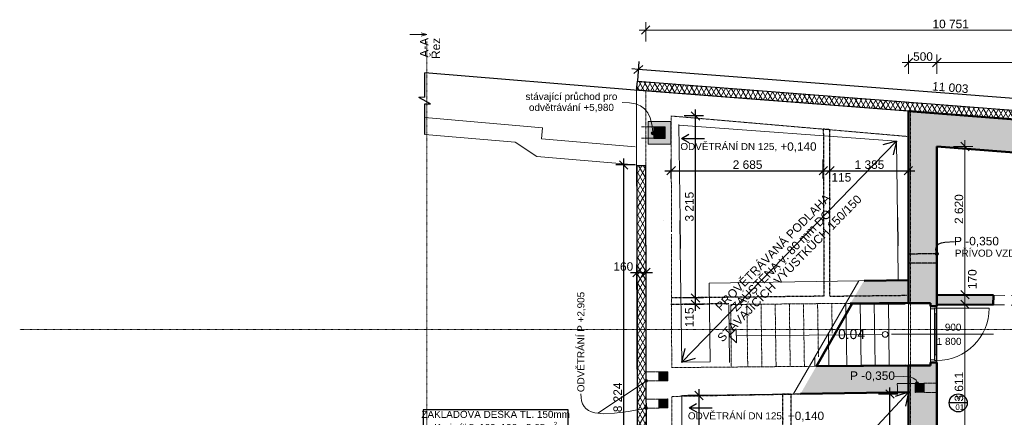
# Model space of a CAD drawing. Header units: millimetres. Extents: x -22038 to 4058, y -967 to 20030.
# Tile 5 of 7: x -22038 to -4658, y 13004 to 20030. Entities that reach past the tile are written whole.
import ezdxf

# ---------------------------------------------------------------- set-up
doc = ezdxf.new("R2010")
doc.units = ezdxf.units.MM
doc.header["$MEASUREMENT"] = 0
for name, pattern in [('Wipeout_Contour', [1000, 0, -1000]), ('Čerchovaná', [450, 200, -117.5, 15, -117.5]), ('Čerchovaná S', [3.5, 1.5, -0.85, 0.3, -0.85]), ('Čárkovaná M', [4.5, 2.5, -2]), ('Čárkovaná S', [2.5, 1.5, -1])]:
    doc.linetypes.add(name, pattern=pattern)
for name, color, linetype in [('3._POHLED ZÁPADNÍ_1_2D prvky - obecné', 7, 'Continuous'), ('3._POHLED ZÁPADNÍ_1_Anotace - S', 7, 'Continuous'), ('3._POHLED ZÁPADNÍ_1_Anotace - SP', 7, 'Continuous'), ('3._POHLED ZÁPADNÍ_1_Konstrukce - nosné', 7, 'Continuous'), ('3._POHLED ZÁPADNÍ_1_Kresby a obrázky', 7, 'Continuous'), ('3._POHLED ZÁPADNÍ_1_Kóty - SP', 7, 'Continuous'), ('3._POHLED ZÁPADNÍ_1_Nové_2D prvky - obecné', 7, 'Continuous'), ('3._POHLED ZÁPADNÍ_1_Nové_Anotace - S', 7, 'Continuous'), ('3._POHLED ZÁPADNÍ_1_Nové_Anotace - SP', 7, 'Continuous'), ('3._POHLED ZÁPADNÍ_1_Nové_Kresby a obrázky', 7, 'Continuous'), ('3._POHLED ZÁPADNÍ_1_Nové_Kóty - SP', 7, 'Continuous'), ('3._POHLED ZÁPADNÍ_1_Nové_Popis', 7, 'Continuous'), ('3._POHLED ZÁPADNÍ_1_Nové_Situace - terén', 7, 'Continuous'), ('3._POHLED ZÁPADNÍ_1_Nové_Výplně – Řezové', 7, 'Continuous'), ('3._POHLED ZÁPADNÍ_1_Otvory – Dveře', 7, 'Continuous'), ('3._POHLED ZÁPADNÍ_1_Otvory – Značky dveří', 7, 'Continuous'), ('3._POHLED ZÁPADNÍ_1_Situace - terén', 7, 'Continuous'), ('3._POHLED ZÁPADNÍ_1_Výplně - Povrchové', 7, 'Continuous'), ('3._POHLED ZÁPADNÍ_1_Výplně – Řezové', 7, 'Continuous'), ('3._POHLED ZÁPADNÍ_1_Značky - řezy', 7, 'Continuous'), ('3._POHLED ZÁPADNÍ_1_Zóny', 7, 'Continuous')]:
    doc.layers.add(name, color=color, linetype=linetype)
doc.styles.add('GENEROVANÝ_STYL_1', font='txt')
doc.styles.add('GENEROVANÝ_STYL_2', font='txt')
pattern_1 = [(60, (4e-12, 0), (-64.9519, 37.5), []), (120, (4e-12, 0), (64.9519, 37.5), [])]

msp = doc.modelspace()

# ---------------------------------------------------------------- hatches: boundary and pattern name
at = {"layer": '3._POHLED ZÁPADNÍ_1_Anotace - SP', "linetype": 'Continuous', "lineweight": 13}
msp.add_hatch(color=154, dxfattribs=at).paths.add_polyline_path([(-6225, 13608), (-6223, 13598), (-6217, 13590), (-6209, 13585), (-6200, 13583), (-6190, 13585), (-6182, 13590), (-6177, 13598), (-6175, 13608), (-6177, 13618), (-6182, 13626), (-6190, 13631), (-6200, 13633), (-6209, 13631), (-6217, 13626), (-6223, 13618)])
at = {"layer": '3._POHLED ZÁPADNÍ_1_Nové_Anotace - SP', "linetype": 'Continuous', "lineweight": 25}
msp.add_hatch(color=1, dxfattribs=at).paths.add_polyline_path([(-5873, 15892), (-5871, 15882), (-5866, 15874), (-5858, 15869), (-5848, 15867), (-5839, 15869), (-5831, 15874), (-5825, 15882), (-5823, 15892), (-5825, 15901), (-5831, 15909), (-5839, 15915), (-5848, 15917), (-5858, 15915), (-5866, 15909), (-5871, 15901)])
at = {"layer": '3._POHLED ZÁPADNÍ_1_Výplně – Řezové', "linetype": 'Continuous', "lineweight": 13}
for points in [[(-6348, 15021), (-5963, 15021), (-5963, 14971), (-5848, 14971), (-5848, 17790), (-6348, 17829)], [(-6348, 15428), (-7134, 15416), (-7377, 15013), (-6348, 15028)], [(-5862, 15170), (-5864, 15000), (-4853, 14991), (-4851, 15160)], [(-6314, 13922), (-7976, 13906), (-8254, 13421), (-6314, 13447)], [(-6348, 8851), (-5848, 8806), (-5848, 13971), (-5963, 13971), (-5963, 13921), (-6348, 13921)]]:
    msp.add_hatch(color=254, dxfattribs=at).paths.add_polyline_path(points)
at = {"layer": '3._POHLED ZÁPADNÍ_1_Výplně – Řezové', "linetype": 'Continuous', "lineweight": 0, "true_color": 0xd8ebd3}
for points in [[(-10759, 13648), (-10600, 13810), (-10759, 13808)], [(-10759, 13648), (-10599, 13651), (-10600, 13810)], [(-6072, 13606), (-6233, 13604), (-6232, 13445)], [(-6072, 13606), (-6232, 13445), (-6073, 13446)], [(-10759, 13168), (-10600, 13330), (-10759, 13328)], [(-10759, 13168), (-10599, 13171), (-10600, 13330)], [(-10759, 13168), (-10600, 13330), (-10759, 13328)], [(-10759, 13168), (-10599, 13171), (-10600, 13330)]]:
    msp.add_hatch(color=254, dxfattribs=at).paths.add_polyline_path(points)

# ---------------------------------------------------------------- linework, layer by layer
at = {"layer": '3._POHLED ZÁPADNÍ_1_2D prvky - obecné', "color": 7, "linetype": 'Continuous', "lineweight": 13}
for p, q in [((-12810, 18118), (-14889, 18299)), ((-12827, 17927), (-12810, 18118)), ((-13295, 17863), (-14889, 18002)), ((-12907, 17614), (-13295, 17863)), ((-10679, 16481), (-10679, 16481)), ((-6539, 16037), (-6531, 15425))]:
    msp.add_line(p, q, dxfattribs=at)
at = {"layer": '3._POHLED ZÁPADNÍ_1_2D prvky - obecné', "color": 7, "linetype": 'Continuous', "lineweight": 50}
msp.add_line((-6408, 15017), (-7344, 15017), dxfattribs=at)
at = {"layer": '3._POHLED ZÁPADNÍ_1_2D prvky - obecné', "color": 7, "linetype": 'Continuous', "lineweight": 13, "flags": 128}
for points in [[(-10379, 15985), (-10353, 13974)], [(-7229, 15414), (-9870, 15375)], [(-9870, 15375), (-9852, 13987)], [(-7229, 15414), (-8377, 13419)], [(-6531, 15425), (-7229, 15414)], [(-9518, 14993), (-9509, 13974)], [(-9852, 13987), (-10353, 13980)]]:
    msp.add_lwpolyline(points, dxfattribs=at)
at = {"layer": '3._POHLED ZÁPADNÍ_1_2D prvky - obecné', "color": 7, "linetype": 'Continuous', "lineweight": 50, "flags": 128}
for points in [[(-7344, 15017), (-7976, 13906)], [(-6409, 13920), (-7976, 13906)]]:
    msp.add_lwpolyline(points, dxfattribs=at)
at = {"layer": '3._POHLED ZÁPADNÍ_1_2D prvky - obecné', "color": 7, "linetype": 'Continuous', "lineweight": 13, "flags": 128}
msp.add_lwpolyline([(-6348, 13447), (-10352, 13390), (-10343, 8974), (-6292, 8549)], close=True, dxfattribs=at)
at = {"layer": '3._POHLED ZÁPADNÍ_1_Anotace - SP', "color": 154, "linetype": 'Continuous', "lineweight": 13, "flags": 128}
msp.add_lwpolyline([(-6204, 13633), (-6217, 13658), (-6239, 13680), (-6270, 13697), (-6311, 13711), (-6429, 13728), (-6599, 13733)], dxfattribs=at)
at = {"layer": '3._POHLED ZÁPADNÍ_1_Anotace - SP', "color": 154, "linetype": 'Continuous', "lineweight": 13}
msp.add_circle((-6200, 13608), 25, dxfattribs=at)
at = {"layer": '3._POHLED ZÁPADNÍ_1_Konstrukce - nosné', "color": 7, "linetype": 'Continuous', "lineweight": 50}
for p, q in [((-4851, 15160), (-4853, 14991)), ((-5963, 15021), (-6348, 15021)), ((-5963, 14971), (-5963, 15021)), ((-5848, 14971), (-5963, 14971)), ((-5963, 13921), (-6348, 13921)), ((-5963, 13971), (-5963, 13921)), ((-5848, 13971), (-5963, 13971))]:
    msp.add_line(p, q, dxfattribs=at)
at = {"layer": '3._POHLED ZÁPADNÍ_1_Konstrukce - nosné', "color": 7, "linetype": 'Continuous', "lineweight": 50, "flags": 128}
for points in [[(-6348, 17829), (-6348, 15021)], [(-5848, 14971), (-5848, 17790)], [(-5848, 17790), (-849, 17400)], [(-6348, 15428), (-7134, 15416)], [(-4851, 15160), (-5862, 15170)], [(-7377, 15013), (-6348, 15028)], [(-5864, 15000), (-4853, 14991)], [(-6314, 13922), (-7976, 13906)], [(-6348, 13921), (-6348, 8550)], [(-5848, 11389), (-5848, 13971)], [(-8254, 13421), (-6314, 13447)]]:
    msp.add_lwpolyline(points, dxfattribs=at)
at = {"layer": '3._POHLED ZÁPADNÍ_1_Kresby a obrázky', "color": 7, "linetype": 'Čárkovaná M', "lineweight": 13}
for p, q in [((-9187, 13902), (-9203, 15001)), ((-8937, 13905), (-8953, 15003)), ((-8687, 13907), (-8703, 15006)), ((-8437, 13910), (-8453, 15008)), ((-8187, 13912), (-8204, 15011)), ((-7939, 14071), (-7954, 15013)), ((-7696, 14494), (-7704, 15015))]:
    msp.add_line(p, q, dxfattribs=at)
at = {"layer": '3._POHLED ZÁPADNÍ_1_Kresby a obrázky', "color": 7, "linetype": 'Continuous', "lineweight": 13}
for p, q in [((-7437, 13919), (-7454, 15018)), ((-7187, 13922), (-7204, 15020)), ((-6937, 13924), (-6954, 15023)), ((-6688, 13926), (-6704, 15025)), ((-9514, 14442), (-9390, 14568)), ((-9514, 14442), (-9387, 14318)), ((-9390, 14568), (-9387, 14318)), ((-7753, 13911), (-7762, 14488)), ((-8003, 13908), (-8005, 14064))]:
    msp.add_line(p, q, dxfattribs=at)
at = {"layer": '3._POHLED ZÁPADNÍ_1_Kresby a obrázky', "color": 8, "linetype": 'Čerchovaná S', "lineweight": 13}
msp.add_line((-5864, 14997), (-5864, 15000), dxfattribs=at)
at = {"layer": '3._POHLED ZÁPADNÍ_1_Kresby a obrázky', "color": 8, "linetype": 'Continuous', "lineweight": 13}
msp.add_line((-6813, 14470), (-9389, 14443), dxfattribs=at)
at = {"layer": '3._POHLED ZÁPADNÍ_1_Kresby a obrázky', "color": 7, "linetype": 'Čárkovaná S', "lineweight": 13}
for p, q in [((-6233, 13604), (-6547, 13604)), ((-6547, 13604), (-6545, 13447)), ((-6072, 13606), (-5853, 13605)), ((-6073, 13446), (-5853, 13445))]:
    msp.add_line(p, q, dxfattribs=at)
at = {"layer": '3._POHLED ZÁPADNÍ_1_Kresby a obrázky', "color": 7, "linetype": 'Čárkovaná M', "lineweight": 13, "flags": 128}
for points in [[(-10529, 13877), (-10534, 16239)], [(-6348, 15028), (-9488, 14998), (-9477, 13898)], [(-10529, 13883), (-8097, 13905)]]:
    msp.add_lwpolyline(points, dxfattribs=at)
at = {"layer": '3._POHLED ZÁPADNÍ_1_Kresby a obrázky', "color": 7, "linetype": 'Continuous', "lineweight": 13, "flags": 128}
msp.add_lwpolyline([(-8097, 13905), (-6409, 13920)], dxfattribs=at)
at = {"layer": '3._POHLED ZÁPADNÍ_1_Kresby a obrázky', "color": 7, "linetype": 'Čárkovaná M', "lineweight": 13, "flags": 128}
msp.add_lwpolyline([(-10525, 8974), (-10525, 13373), (-6348, 13447), (-6292, 8549)], close=True, dxfattribs=at)
at = {"layer": '3._POHLED ZÁPADNÍ_1_Kresby a obrázky', "color": 8, "linetype": 'Continuous', "lineweight": 13}
msp.add_circle((-6762, 14470), 51, dxfattribs=at)
at = {"layer": '3._POHLED ZÁPADNÍ_1_Kóty - SP', "color": 154, "linetype": 'Continuous', "lineweight": 13}
for p, q in [((-10988, 19647), (-10988, 19988)), ((-11101, 19847), (-10988, 19847)), ((-10913, 19922), (-11063, 19772)), ((-10988, 19847), (-237, 19847)), ((-6273, 19347), (-6423, 19197)), ((-6348, 19072), (-6348, 19412)), ((-5773, 19347), (-5923, 19197)), ((-5848, 19072), (-5848, 19412)), ((-6460, 19272), (-6348, 19272)), ((-6348, 19272), (-5848, 19272)), ((-5848, 19272), (-817, 19272)), ((-5213, 17790), (-5553, 17790)), ((-5353, 15170), (-5353, 17790)), ((-5213, 15170), (-5553, 15170)), ((-5428, 15245), (-5278, 15095)), ((-5353, 15000), (-5353, 15170)), ((-5213, 15000), (-5553, 15000)), ((-5428, 15075), (-5278, 14925)), ((-5353, 11390), (-5353, 15000))]:
    msp.add_line(p, q, dxfattribs=at)
at = {"layer": '3._POHLED ZÁPADNÍ_1_Nové_2D prvky - obecné', "color": 1, "linetype": 'Continuous', "lineweight": 25}
for p, q in [((-6545, 16537), (-6539, 16037)), ((-10384, 16483), (-10379, 15985))]:
    msp.add_line(p, q, dxfattribs=at)
at = {"layer": '3._POHLED ZÁPADNÍ_1_Nové_2D prvky - obecné', "color": 1, "linetype": 'Čárkovaná M', "lineweight": 25, "flags": 128}
for points in [[(-7737, 15145), (-6376, 15161)], [(-9519, 15011), (-10542, 14998)]]:
    msp.add_lwpolyline(points, dxfattribs=at)
msp.add_lwpolyline([(-8571, 13416), (-8571, 8786), (-8421, 8786), (-8421, 13416)], close=True, dxfattribs=at)
at = {"layer": '3._POHLED ZÁPADNÍ_1_Nové_Anotace - S', "color": 1, "linetype": 'Continuous', "lineweight": 25}
for p, q in [((-10353, 13980), (-10292, 14222)), ((-10353, 13980), (-10112, 14048)), ((-10491, 9024), (-6348, 13447)), ((-6348, 13447), (-6587, 13374)), ((-6348, 13447), (-6405, 13203)), ((-10221, 13175), (-10091, 13250)), ((-10221, 13175), (-9817, 13175)), ((-10221, 13175), (-10091, 13100))]:
    msp.add_line(p, q, dxfattribs=at)
at = {"layer": '3._POHLED ZÁPADNÍ_1_Nové_Anotace - SP', "color": 1, "linetype": 'Continuous', "lineweight": 25}
for p, q in [((-12356, 13137), (-14916, 13137)), ((-14916, 13137), (-14916, 12352)), ((-12356, 12352), (-12356, 13137))]:
    msp.add_line(p, q, dxfattribs=at)
at = {"layer": '3._POHLED ZÁPADNÍ_1_Nové_Anotace - SP', "color": 1, "linetype": 'Continuous', "lineweight": 25, "flags": 128}
msp.add_lwpolyline([(-5856, 15915), (-5865, 15965), (-5862, 16007), (-5845, 16041), (-5814, 16067), (-5769, 16086), (-5707, 16100), (-5535, 16110)], dxfattribs=at)
at = {"layer": '3._POHLED ZÁPADNÍ_1_Nové_Anotace - SP', "color": 1, "linetype": 'Continuous', "lineweight": 25}
msp.add_circle((-5848, 15892), 25, dxfattribs=at)
at = {"layer": '3._POHLED ZÁPADNÍ_1_Nové_Kresby a obrázky', "color": 1, "linetype": 'Čárkovaná S', "lineweight": 25}
for p, q in [((-5848, 15892), (-6338, 15889)), ((-5848, 15731), (-6364, 15728))]:
    msp.add_line(p, q, dxfattribs=at)
at = {"layer": '3._POHLED ZÁPADNÍ_1_Nové_Kóty - SP', "color": 1, "linetype": 'Continuous', "lineweight": 25}
for p, q in [((-11119, 19150), (-11231, 19159)), ((-11039, 19219), (-11200, 19081)), ((-11376, 17463), (-11376, 17575)), ((-10538, 17221), (-10538, 17562)), ((-7853, 17221), (-7853, 17562)), ((-7737, 17221), (-7737, 17562)), ((-6352, 17221), (-6352, 17562)), ((-11301, 17388), (-11451, 17538)), ((-11376, 9239), (-11376, 17463)), ((-10463, 17437), (-10613, 17287)), ((-7778, 17437), (-7928, 17287)), ((-7662, 17437), (-7812, 17287)), ((-6427, 17287), (-6277, 17437)), ((-10650, 17362), (-10538, 17362)), ((-10538, 17362), (-7853, 17362)), ((-7853, 17362), (-7737, 17362)), ((-7737, 17362), (-6352, 17362)), ((-6352, 17362), (-6240, 17362)), ((-10185, 15188), (-10035, 15038)), ((-9969, 15113), (-10310, 15113)), ((-9969, 14998), (-10310, 14998)), ((-10185, 15073), (-10035, 14923)), ((-10110, 14998), (-10110, 15113)), ((-10110, 14885), (-10110, 14998)), ((-9907, 13391), (-10247, 13391)), ((-9972, 13316), (-10122, 13466)), ((-10047, 13391), (-10047, 13504)), ((-10047, 11306), (-10047, 13391)), ((-6536, 13416), (-6877, 13416)), ((-6602, 13341), (-6752, 13491)), ((-6677, 13416), (-6677, 13529)), ((-6677, 11963), (-6677, 13416))]:
    msp.add_line(p, q, dxfattribs=at)
at = {"layer": '3._POHLED ZÁPADNÍ_1_Nové_Popis', "color": 1, "linetype": 'Continuous', "lineweight": 25}
msp.add_line((-5312, 13260), (-5629, 13260), dxfattribs=at)
msp.add_circle((-5471, 13260), 159, dxfattribs=at)
at = {"layer": '3._POHLED ZÁPADNÍ_1_Otvory – Dveře', "color": 8, "linetype": 'Čerchovaná', "lineweight": 13}
for p, q in [((-4851, 15160), (-4853, 14991)), ((-4851, 15160), (-3951, 15152)), ((-4853, 14991), (-3953, 14982))]:
    msp.add_line(p, q, dxfattribs=at)
at = {"layer": '3._POHLED ZÁPADNÍ_1_Otvory – Dveře', "color": 8, "linetype": 'Continuous', "lineweight": 13}
for p, q in [((-6348, 13921), (-6348, 15021)), ((-5963, 15021), (-6348, 15021)), ((-5963, 14971), (-5963, 15021)), ((-5963, 14971), (-5848, 14971)), ((-5963, 14921), (-5963, 14971)), ((-5848, 14971), (-5963, 14971)), ((-5848, 14971), (-5963, 14971)), ((-5848, 13971), (-5848, 14971)), ((-5848, 14971), (-5848, 14933)), ((-5963, 14921), (-5963, 14021)), ((-5888, 14921), (-5963, 14921)), ((-5848, 14933), (-5888, 14933)), ((-5888, 14933), (-5888, 14921)), ((-5888, 14933), (-5888, 14833)), ((-5848, 14933), (-5888, 14933)), ((-5888, 14021), (-5888, 14921)), ((-5888, 14833), (-5848, 14833)), ((-5868, 14109), (-5868, 14833)), ((-5848, 14933), (-4924, 14933)), ((-5848, 14833), (-5848, 14933)), ((-5848, 14109), (-5888, 14109)), ((-5888, 14109), (-5888, 14009)), ((-5848, 14009), (-5848, 14109)), ((-5963, 13921), (-6348, 13921)), ((-5963, 14021), (-5888, 14021)), ((-5963, 13971), (-5963, 14021)), ((-5848, 13971), (-5963, 13971)), ((-5848, 13971), (-5963, 13971)), ((-5848, 13971), (-5963, 13971)), ((-5963, 13971), (-5963, 13921)), ((-5888, 14021), (-5888, 14009)), ((-5888, 14009), (-5848, 14009)), ((-5888, 14009), (-5848, 14009)), ((-5848, 14009), (-5848, 13971))]:
    msp.add_line(p, q, dxfattribs=at)
at = {"layer": '3._POHLED ZÁPADNÍ_1_Otvory – Dveře', "color": 8, "linetype": 'Continuous', "lineweight": 13, "flags": 128}
for points in [[(-5868, 14109), (-5868, 14833), (-5888, 14833), (-5888, 14109)], [(-5848, 14109), (-5848, 14833), (-5868, 14833), (-5868, 14109)]]:
    msp.add_lwpolyline(points, close=True, dxfattribs=at)
at = {"layer": '3._POHLED ZÁPADNÍ_1_Otvory – Dveře', "color": 8, "linetype": 'Continuous', "lineweight": 13}
msp.add_arc((-5848, 14933), 924, 270, 0, dxfattribs=at)
at = {"layer": '3._POHLED ZÁPADNÍ_1_Otvory – Značky dveří', "color": 154, "linetype": 'Continuous', "lineweight": 13}
msp.add_line((-4848, 14471), (-6648, 14471), dxfattribs=at)
at = {"layer": '3._POHLED ZÁPADNÍ_1_Situace - terén', "color": 7, "linetype": 'Continuous', "lineweight": 25}
for p, q in [((-14889, 18658), (-14889, 19093)), ((-14889, 18658), (-14990, 18654)), ((-14789, 18542), (-14990, 18654)), ((-14889, 18002), (-14889, 18542)), ((-14889, 18542), (-14789, 18542))]:
    msp.add_line(p, q, dxfattribs=at)
at = {"layer": '3._POHLED ZÁPADNÍ_1_Situace - terén', "color": 8, "linetype": 'Continuous', "lineweight": 20, "flags": 128}
for points in [[(-10759, 13648), (-10759, 13808), (-10600, 13810)], [(-10759, 13648), (-10599, 13651), (-10600, 13810)], [(-6072, 13606), (-6233, 13604), (-6232, 13445)], [(-6072, 13606), (-6073, 13446), (-6232, 13445)], [(-10759, 13168), (-10759, 13328), (-10600, 13330)], [(-10759, 13168), (-10599, 13171), (-10600, 13330)], [(-10759, 13168), (-10759, 13328), (-10600, 13330)], [(-10759, 13168), (-10599, 13171), (-10600, 13330)]]:
    msp.add_lwpolyline(points, close=True, dxfattribs=at)
at = {"layer": '3._POHLED ZÁPADNÍ_1_Značky - řezy', "color": 154, "linetype": 'Continuous', "lineweight": 13}
for p, q in [((-14850, 19766), (-15150, 19766)), ((-14950, 19796), (-14850, 19766)), ((-14950, 19736), (-14850, 19766))]:
    msp.add_line(p, q, dxfattribs=at)
at = {"layer": '3._POHLED ZÁPADNÍ_1_Značky - řezy', "color": 154, "linetype": 'Čerchovaná S', "lineweight": 13}
msp.add_line((-14850, 19646), (-14850, -412), dxfattribs=at)

# ---------------------------------------------------------------- texts
at = {"layer": '3._POHLED ZÁPADNÍ_1_Anotace - S', "color": 1, "linetype": 'Continuous', "lineweight": 25, "insert": (-8396, 15582), "char_height": 150, "width": 3741.1, "attachment_point": 8, "rotation": 45.5742, "line_spacing_factor": 0.814129, "style": 'GENEROVANÝ_STYL_1'}
msp.add_mtext('\\A1;{\\pqc;\\fArial|b0|i0|c238|p38;PROVĚTRÁVANÁ PODLAHA ZAÚSTĚNA\\fArial|b0|i0|c238|p38; v. 80 mm\\fArial|b0|i0|c238|p38; DO STÁVAJÍCÍCH VÝÚSTKŮCH 150/150}', dxfattribs=at)
at = {"layer": '3._POHLED ZÁPADNÍ_1_Anotace - S', "color": 1, "linetype": 'Continuous', "lineweight": 25, "char_height": 125, "attachment_point": 7, "style": 'GENEROVANÝ_STYL_1'}
for s, insert in [('\\A1;{\\pql;\\fArial|b0|i0|c238|p38;PŘÍVOD VZDUCHU}', (-5531, 15841)), ('\\A1;{\\pql;\\fArial|b0|i0|c238|p38;ODVĚTRÁNÍ DN 125,\\fArial|b0|i0|c238|p38;\\H1.184325x; +0,140\\fArial|b0|i0|c238|p38;\\H0.844363x; }', (-10243, 12929))]:
    msp.add_mtext(s, dxfattribs=dict(at, insert=insert))
at = {"layer": '3._POHLED ZÁPADNÍ_1_Anotace - S', "color": 1, "linetype": 'Continuous', "lineweight": 25, "insert": (-5463, 13263), "char_height": 100, "attachment_point": 5, "line_spacing_factor": 0.940294, "style": 'GENEROVANÝ_STYL_1'}
msp.add_mtext('\\A1;{\\pqc;\\fArial|b0|i0|c238|p38;V\\P\\pqc;\\fArial|b0|i0|c238|p38; 0\\fArial|b0|i0|c238|p38;1}', dxfattribs=at)
at = {"layer": '3._POHLED ZÁPADNÍ_1_Anotace - SP', "color": 154, "linetype": 'Continuous', "lineweight": 13, "insert": (-12299, 18565), "char_height": 125, "width": 1796.44, "attachment_point": 5, "line_spacing_factor": 0.927326, "style": 'GENEROVANÝ_STYL_1'}
msp.add_mtext('\\A1;{\\pqc;\\fArial|b0|i0|c238|p38;stávající průchod pro odvětrávání +\\fArial|b0|i0|c238|p38;5,980\\fArial|b0|i0|c238|p38; }', dxfattribs=at)
at = {"layer": '3._POHLED ZÁPADNÍ_1_Anotace - SP', "color": 1, "linetype": 'Continuous', "lineweight": 25, "insert": (-5149, 16104), "char_height": 150, "attachment_point": 5, "style": 'GENEROVANÝ_STYL_1'}
msp.add_mtext('\\A1;{\\pqc;\\fArial|b0|i0|c238|p38;P -0,350}', dxfattribs=at)
at = {"layer": '3._POHLED ZÁPADNÍ_1_Anotace - SP', "color": 154, "linetype": 'Continuous', "lineweight": 13, "insert": (-12121, 14311), "char_height": 125, "attachment_point": 5, "rotation": 90, "style": 'GENEROVANÝ_STYL_1'}
msp.add_mtext('\\A1;{\\pqc;\\fArial|b0|i0|c238|p38; ODVĚTRÁNÍ P +2,905}', dxfattribs=at)
at = {"layer": '3._POHLED ZÁPADNÍ_1_Anotace - SP', "color": 154, "linetype": 'Continuous', "lineweight": 13, "insert": (-6985, 13727), "char_height": 150, "attachment_point": 5, "style": 'GENEROVANÝ_STYL_1'}
msp.add_mtext('\\A1;{\\pqc;\\fArial|b0|i0|c238|p38;P \\fArial|b0|i0|c238|p38;-0,350}', dxfattribs=at)
at = {"layer": '3._POHLED ZÁPADNÍ_1_Anotace - SP', "color": 1, "linetype": 'Continuous', "lineweight": 25, "insert": (-13636, 12727), "char_height": 125, "attachment_point": 5, "line_spacing_factor": 0.934908, "style": 'GENEROVANÝ_STYL_1'}
msp.add_mtext('\\A1;{\\pqc;\\fArial|b0|i0|c238|p38;ZÁKLADOVÁ DESKA TL. 150mm\\P\\pqc;\\fArial|b0|i0|c238|p38;Kari síť 5x100x100 - 3,65m\\fArial|b0|i0|c238|p38;\\A1{\\H.66x;\\S2^  ;}\\P\\pqc;\\fArial|b0|i0|c238|p38;horní výška desky +0,090\\P\\pqc;\\fArial|b0|i0|c238|p38;spodní výška desky -0,060}', dxfattribs=at)
at = {"layer": '3._POHLED ZÁPADNÍ_1_Kóty - SP', "color": 154, "linetype": 'Continuous', "lineweight": 13, "char_height": 150, "attachment_point": 7, "style": 'GENEROVANÝ_STYL_2'}
for s, insert, width in [('\\A1;{\\pql;\\fArial|b0|i0|c0|p38;10\xa0751}', (-5926, 19877), 626.74), ('\\A1;{\\pql;\\fArial|b0|i0|c0|p38;500}', (-6268, 19302), 341.49)]:
    msp.add_mtext(s, dxfattribs=dict(at, insert=insert, width=width))
at = {"layer": '3._POHLED ZÁPADNÍ_1_Kóty - SP', "color": 1, "linetype": 'Continuous', "lineweight": 25, "char_height": 150, "attachment_point": 7, "style": 'GENEROVANÝ_STYL_2'}
for s, insert, width in [('\\A1;{\\pql;\\fArial|b0|i0|c0|p38;2\xa0685}', (-9452, 17392), 512.91), ('\\A1;{\\pql;\\fArial|b0|i0|c0|p38;1\xa0385}', (-7301, 17392), 512.91), ('\\A1;{\\pql;\\fArial|b0|i0|c0|p38;115}', (-7709, 17168), 326.4)]:
    msp.add_mtext(s, dxfattribs=dict(at, insert=insert, width=width))
at = {"layer": '3._POHLED ZÁPADNÍ_1_Kóty - SP', "color": 1, "linetype": 'Continuous', "lineweight": 25, "char_height": 150, "attachment_point": 7, "rotation": 90, "style": 'GENEROVANÝ_STYL_2'}
for s, insert, width in [('\\A1;{\\pql;\\fArial|b0|i0|c0|p38;3\xa0215}', (-10140, 16464), 512.91), ('\\A1;{\\pql;\\fArial|b0|i0|c0|p38;115}', (-10140, 14596), 326.4), ('\\A1;{\\pql;\\fArial|b0|i0|c0|p38;8\xa0224}', (-11406, 13095), 512.91)]:
    msp.add_mtext(s, dxfattribs=dict(at, insert=insert, width=width))
at = {"layer": '3._POHLED ZÁPADNÍ_1_Kóty - SP', "color": 154, "linetype": 'Continuous', "lineweight": 13, "char_height": 150, "attachment_point": 7, "rotation": 90, "style": 'GENEROVANÝ_STYL_2'}
for s, insert, width in [('\\A1;{\\pql;\\fArial|b0|i0|c0|p38;2\xa0620}', (-5383, 16421), 512.91), ('\\A1;{\\pql;\\fArial|b0|i0|c0|p38;170}', (-5146, 15270), 341.49), ('\\A1;{\\pql;\\fArial|b0|i0|c0|p38;3\xa0611}', (-5383, 13283), 497.83)]:
    msp.add_mtext(s, dxfattribs=dict(at, insert=insert, width=width))
at = {"layer": '3._POHLED ZÁPADNÍ_1_Otvory – Značky dveří', "color": 7, "linetype": 'Continuous', "lineweight": 20, "char_height": 125, "attachment_point": 7, "style": 'GENEROVANÝ_STYL_1'}
for s, insert in [('\\A1;{\\pql;\\pt50;\\fArial|b0|i0|c238|p38;900}', (-5708, 14532)), ('\\A1;{\\pql;\\pt50;\\fArial|b0|i0|c238|p38;1\xa0800}', (-5851, 14282))]:
    msp.add_mtext(s, dxfattribs=dict(at, insert=insert))
at = {"layer": '3._POHLED ZÁPADNÍ_1_Značky - řezy', "color": 154, "linetype": 'Continuous', "lineweight": 13, "insert": (-14616, 19709), "char_height": 150, "attachment_point": 9, "rotation": 90, "line_spacing_factor": 0.818924, "style": 'GENEROVANÝ_STYL_2'}
msp.add_mtext('\\A1;{\\pqr;\\pt0;\\fArial|b0|i0|c0|p38;A-A\\P\\pqr;\\pt0;\\fArial|b0|i0|c0|p38;Řez}', dxfattribs=at)
at = {"layer": '3._POHLED ZÁPADNÍ_1_Zóny', "color": 154, "linetype": 'Continuous', "lineweight": 13, "insert": (-7593, 14562), "char_height": 175, "attachment_point": 1, "style": 'GENEROVANÝ_STYL_1'}
msp.add_mtext('\\A1;{\\pql;\\pt0;\\fArial|b0|i0|c238|p38;0.04}', dxfattribs=at)

# ---------------------------------------------------------------- wipeouts: each hides what was drawn before it
at = {"color": 254, "linetype": 'Wipeout_Contour', "lineweight": 0, "ltscale": 79847.753148}
msp.add_wipeout([(-165, 17934), (-165, 18094), (-11135, 18944), (-11148, 18785)], dxfattribs=at).dxf.layer = '3._POHLED ZÁPADNÍ_1_Nové_Výplně – Řezové'
at = {"color": 254, "linetype": 'Wipeout_Contour', "lineweight": 0, "ltscale": 70023.738103}
msp.add_wipeout([(-10971, 9072), (-10986, 17449), (-11146, 17447), (-11130, 9239)], dxfattribs=at).dxf.layer = '3._POHLED ZÁPADNÍ_1_Nové_Výplně – Řezové'

# ---------------------------------------------------------------- next in the draw order: hatches: boundary and pattern name
at = {"layer": '3._POHLED ZÁPADNÍ_1_Anotace - SP', "linetype": 'Continuous', "lineweight": 13}
for points in [[(-10889, 18022), (-10887, 18013), (-10881, 18005), (-10873, 17999), (-10864, 17997), (-10854, 17999), (-10846, 18005), (-10840, 18013), (-10839, 18022), (-10840, 18032), (-10846, 18040), (-10854, 18046), (-10864, 18047), (-10873, 18046), (-10881, 18040), (-10887, 18032)], [(-11004, 13168), (-11002, 13158), (-10997, 13150), (-10988, 13145), (-10979, 13143), (-10969, 13145), (-10961, 13150), (-10956, 13158), (-10954, 13168), (-10956, 13177), (-10961, 13185), (-10969, 13191), (-10979, 13193), (-10988, 13191), (-10997, 13185), (-11002, 13177)]]:
    msp.add_hatch(color=154, dxfattribs=at).paths.add_polyline_path(points)
at = {"layer": '3._POHLED ZÁPADNÍ_1_Konstrukce - nosné', "linetype": 'Continuous', "lineweight": 13}
msp.add_hatch(color=154, dxfattribs=at).paths.add_polyline_path([(-11004, 13648), (-11002, 13638), (-10997, 13630), (-10988, 13625), (-10979, 13623), (-10969, 13625), (-10961, 13630), (-10956, 13638), (-10954, 13648), (-10956, 13657), (-10961, 13665), (-10969, 13671), (-10979, 13673), (-10988, 13671), (-10997, 13665), (-11002, 13657)])
at = {"layer": '3._POHLED ZÁPADNÍ_1_Nové_Výplně – Řezové', "linetype": 'Continuous', "lineweight": 20, "true_color": 0xffaaaa}
h = msp.add_hatch(dxfattribs=at)
h.set_pattern_fill('Tepelná_izolace___tvrdá__F7', color=21, style=0, pattern_type=2)
h.set_pattern_definition(pattern_1)
h.paths.add_polyline_path([(-165, 17934), (-165, 18094), (-11135, 18944), (-11148, 18785)])
h = msp.add_hatch(dxfattribs=at)
h.set_pattern_fill('Tepelná_izolace___tvrdá__F7', color=21, style=0, pattern_type=2)
h.set_pattern_definition(pattern_1)
h.paths.add_polyline_path([(-10971, 9072), (-10986, 17449), (-11146, 17447), (-11130, 9239)])
at = {"layer": '3._POHLED ZÁPADNÍ_1_Výplně - Povrchové', "linetype": 'Continuous', "lineweight": 0, "true_color": 0xcbcbcb}
h = msp.add_hatch(color=9, dxfattribs=at)
h.paths.add_polyline_path([(-10943, 17832), (-10543, 17832), (-10544, 18232), (-10944, 18232)])
h.paths.add_polyline_path([(-10844, 17932), (-10844, 18132), (-10644, 18132), (-10644, 17932)], flags=0)
at = {"layer": '3._POHLED ZÁPADNÍ_1_Výplně – Řezové', "linetype": 'Continuous', "lineweight": 13}
for points in [[(-5848, 17790), (-6348, 18411), (-6348, 17829)], [(-5848, 18372), (-6348, 18411), (-5848, 17790)], [(-5848, 18372), (-5848, 17790), (-849, 17400), (-847, 17982)]]:
    msp.add_hatch(color=254, dxfattribs=at).paths.add_polyline_path(points)
at = {"layer": '3._POHLED ZÁPADNÍ_1_Výplně – Řezové', "linetype": 'Continuous', "lineweight": 0, "true_color": 0xd8ebd3}
for points in [[(-10844, 17936), (-10645, 18138), (-10844, 18136)], [(-10844, 17936), (-10644, 17940), (-10645, 18138)]]:
    msp.add_hatch(color=254, dxfattribs=at).paths.add_polyline_path(points)

# ---------------------------------------------------------------- next in the draw order: linework, layer by layer
at = {"layer": '3._POHLED ZÁPADNÍ_1_2D prvky - obecné', "color": 7, "linetype": 'Continuous', "lineweight": 13}
for p, q in [((-10401, 18167), (-6562, 17884)), ((-11172, 17783), (-12827, 17927)), ((-6562, 17884), (-6545, 16537)), ((-11168, 17463), (-12907, 17614))]:
    msp.add_line(p, q, dxfattribs=at)
at = {"layer": '3._POHLED ZÁPADNÍ_1_2D prvky - obecné', "color": 7, "linetype": 'Continuous', "lineweight": 13, "flags": 128}
for points in [[(-6364, 18411), (-11185, 18782)], [(-11148, 18779), (-11142, 15387), (-11130, 9239)], [(-10401, 18178), (-10379, 16483)]]:
    msp.add_lwpolyline(points, dxfattribs=at)
at = {"layer": '3._POHLED ZÁPADNÍ_1_2D prvky - obecné', "color": 7, "linetype": 'Čárkovaná M', "lineweight": 13, "flags": 128}
for points in [[(-10988, 18766), (-10971, 9084)], [(-5864, 17790), (-5861, 8505), (-6314, 8546), (-6314, 18403), (-5863, 18374), (-5863, 18372)]]:
    msp.add_lwpolyline(points, dxfattribs=at)
at = {"layer": '3._POHLED ZÁPADNÍ_1_Anotace - SP', "color": 154, "linetype": 'Continuous', "lineweight": 13, "flags": 128}
for points in [[(-10865, 18047), (-10882, 18181), (-10911, 18293), (-10952, 18383), (-11007, 18453), (-11078, 18505), (-11166, 18541), (-11273, 18561), (-11401, 18567)], [(-11003, 13162), (-11295, 13107), (-11537, 13075), (-11733, 13067), (-11886, 13084), (-11947, 13103), (-11999, 13127), (-12042, 13159), (-12076, 13197), (-12102, 13242), (-12120, 13294), (-12130, 13353), (-12133, 13419)]]:
    msp.add_lwpolyline(points, dxfattribs=at)
at = {"layer": '3._POHLED ZÁPADNÍ_1_Anotace - SP', "color": 154, "linetype": 'Continuous', "lineweight": 13}
for centre in [(-10864, 18022), (-10979, 13168)]:
    msp.add_circle(centre, 25, dxfattribs=at)
at = {"layer": '3._POHLED ZÁPADNÍ_1_Konstrukce - nosné', "color": 254, "linetype": 'Continuous', "lineweight": 13}
for p, q in [((-10844, 17932), (-10644, 18132)), ((-10844, 18132), (-10644, 17932))]:
    msp.add_line(p, q, dxfattribs=at)
at = {"layer": '3._POHLED ZÁPADNÍ_1_Konstrukce - nosné', "color": 154, "linetype": 'Continuous', "lineweight": 13}
msp.add_line((-11833, 13075), (-11000, 13634), dxfattribs=at)
at = {"layer": '3._POHLED ZÁPADNÍ_1_Konstrukce - nosné', "color": 7, "linetype": 'Continuous', "lineweight": 50, "flags": 128}
for points in [[(-6348, 18411), (-6348, 17829)], [(-847, 17982), (-6348, 18411)]]:
    msp.add_lwpolyline(points, dxfattribs=at)
at = {"layer": '3._POHLED ZÁPADNÍ_1_Konstrukce - nosné', "color": 254, "linetype": 'Continuous', "lineweight": 13, "flags": 128}
for points in [[(-10943, 17832), (-10543, 17832), (-10544, 18232), (-10944, 18232)], [(-10844, 17932), (-10844, 18132), (-10644, 18132), (-10644, 17932)]]:
    msp.add_lwpolyline(points, close=True, dxfattribs=at)
at = {"layer": '3._POHLED ZÁPADNÍ_1_Konstrukce - nosné', "color": 154, "linetype": 'Continuous', "lineweight": 13}
msp.add_circle((-10979, 13648), 25, dxfattribs=at)
at = {"layer": '3._POHLED ZÁPADNÍ_1_Kresby a obrázky', "color": 7, "linetype": 'Čárkovaná S', "lineweight": 13}
for p, q in [((-10844, 18136), (-11063, 18136)), ((-10844, 17936), (-11063, 17936)), ((-10759, 13808), (-10979, 13808)), ((-10759, 13648), (-10979, 13648)), ((-10759, 13328), (-10979, 13328)), ((-10759, 13328), (-10979, 13328)), ((-10759, 13168), (-10979, 13168)), ((-10759, 13168), (-10979, 13168))]:
    msp.add_line(p, q, dxfattribs=at)
at = {"layer": '3._POHLED ZÁPADNÍ_1_Kresby a obrázky', "color": 7, "linetype": 'Čárkovaná M', "lineweight": 13, "flags": 128}
msp.add_lwpolyline([(-10534, 16284), (-10538, 18328), (-6352, 17965)], dxfattribs=at)
at = {"layer": '3._POHLED ZÁPADNÍ_1_Kóty - SP', "color": 154, "linetype": 'Continuous', "lineweight": 13}
for p, q in [((-5353, 17790), (-5353, 17903)), ((-5278, 17715), (-5428, 17865))]:
    msp.add_line(p, q, dxfattribs=at)
at = {"layer": '3._POHLED ZÁPADNÍ_1_Nové_2D prvky - obecné', "color": 1, "linetype": 'Čárkovaná M', "lineweight": 25, "flags": 128}
msp.add_lwpolyline([(-7737, 15145), (-7737, 18079), (-7737, 18085), (-7853, 18095), (-7843, 15144), (-10533, 15113)], dxfattribs=at)
at = {"layer": '3._POHLED ZÁPADNÍ_1_Nové_Anotace - S', "color": 1, "linetype": 'Continuous', "lineweight": 25}
for p, q in [((-10354, 17933), (-10224, 18008)), ((-10354, 17933), (-9950, 17933)), ((-10354, 17933), (-10224, 17858)), ((-10353, 13980), (-6562, 17884)), ((-6562, 17884), (-6802, 17816)), ((-6562, 17884), (-6623, 17642))]:
    msp.add_line(p, q, dxfattribs=at)
at = {"layer": '3._POHLED ZÁPADNÍ_1_Nové_Kóty - SP', "color": 1, "linetype": 'Continuous', "lineweight": 25}
for p, q in [((-11108, 19290), (-11135, 18951)), ((-149, 18300), (-11119, 19150)), ((-10110, 18328), (-10110, 18440)), ((-9969, 18328), (-10310, 18328)), ((-10035, 18253), (-10185, 18403)), ((-10110, 15113), (-10110, 18328)), ((-11176, 17463), (-11516, 17463)), ((-11142, 15262), (-11142, 15703)), ((-10982, 15262), (-10982, 15703)), ((-11254, 15562), (-11142, 15562)), ((-11067, 15637), (-11217, 15487)), ((-11142, 15562), (-10982, 15562)), ((-11057, 15487), (-10907, 15637)), ((-10982, 15562), (-10869, 15562))]:
    msp.add_line(p, q, dxfattribs=at)
at = {"layer": '3._POHLED ZÁPADNÍ_1_Nové_Situace - terén', "color": 1, "linetype": 'Continuous', "lineweight": 25, "flags": 128}
for points in [[(-165, 17934), (-11148, 18785), (-11135, 18944), (-165, 18094)], [(-10971, 9072), (-10986, 17449), (-11146, 17447), (-11130, 9239)]]:
    msp.add_lwpolyline(points, close=True, dxfattribs=at)
at = {"layer": '3._POHLED ZÁPADNÍ_1_Situace - terén', "color": 7, "linetype": 'Continuous', "lineweight": 25}
msp.add_line((-11185, 18782), (-14889, 19093), dxfattribs=at)
at = {"layer": '3._POHLED ZÁPADNÍ_1_Situace - terén', "color": 8, "linetype": 'Continuous', "lineweight": 20, "flags": 128}
for points in [[(-10844, 17936), (-10844, 18136), (-10645, 18138)], [(-10844, 17936), (-10644, 17940), (-10645, 18138)]]:
    msp.add_lwpolyline(points, close=True, dxfattribs=at)
at = {"layer": '3._POHLED ZÁPADNÍ_1_Značky - řezy', "color": 154, "linetype": 'Čerchovaná S', "lineweight": 13}
msp.add_line((-22038, 14554), (-2556, 14554), dxfattribs=at)

# ---------------------------------------------------------------- next in the draw order: texts
at = {"layer": '3._POHLED ZÁPADNÍ_1_Anotace - S', "color": 1, "linetype": 'Continuous', "lineweight": 25, "insert": (-10376, 17687), "char_height": 125, "attachment_point": 7, "style": 'GENEROVANÝ_STYL_1'}
msp.add_mtext('\\A1;{\\pql;\\fArial|b0|i0|c238|p38;ODVĚTRÁNÍ DN 125,\\fArial|b0|i0|c238|p38;\\H1.184325x; +0,140\\fArial|b0|i0|c238|p38;\\H0.844363x; }', dxfattribs=at)
at = {"layer": '3._POHLED ZÁPADNÍ_1_Kóty - SP', "color": 1, "linetype": 'Continuous', "lineweight": 25, "insert": (-5937, 18779), "char_height": 150, "width": 611.66, "attachment_point": 7, "rotation": 355.5699, "style": 'GENEROVANÝ_STYL_2'}
msp.add_mtext('\\A1;{\\pql;\\fArial|b0|i0|c0|p38;11\xa0003}', dxfattribs=at)
at = {"layer": '3._POHLED ZÁPADNÍ_1_Kóty - SP', "color": 1, "linetype": 'Continuous', "lineweight": 25, "insert": (-11558, 15592), "char_height": 150, "width": 341.49, "attachment_point": 7, "style": 'GENEROVANÝ_STYL_2'}
msp.add_mtext('\\A1;{\\pql;\\fArial|b0|i0|c0|p38;160}', dxfattribs=at)

doc.saveas('drawing.dxf')
